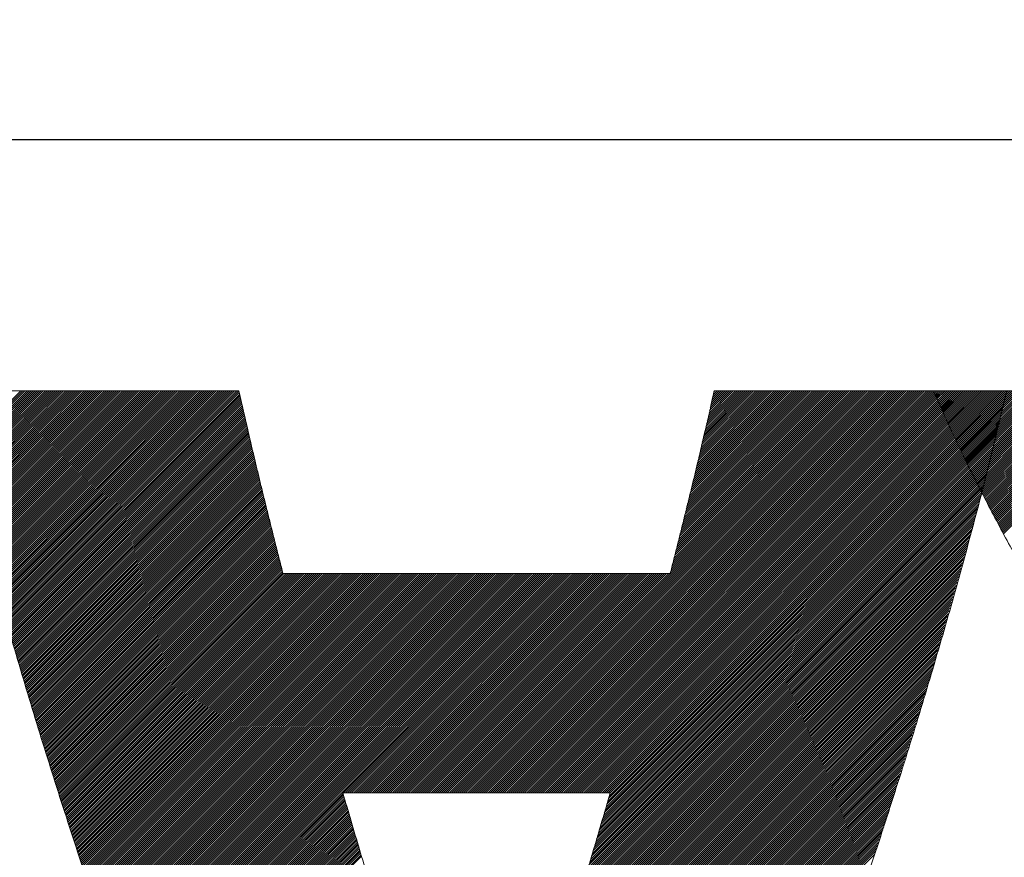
# Model space of a CAD drawing. Header units: millimetres. Extents: x 0 to 1071, y 0 to 742.
# Tile 48 of 133: x 145 to 149.31, y 487.86 to 491.52. Entities that reach past the tile are written whole.
import ezdxf

# ---------------------------------------------------------------- set-up
doc = ezdxf.new("R2010")
doc.units = ezdxf.units.MM
doc.header["$LTSCALE"] = 0.454724
doc.layers.add('NoLayerName_001', color=7, linetype='Continuous')
doc.layers.add('NoLayerName_002', color=7, linetype='Continuous')

# ---------------------------------------------------------------- blocks, each defined once
blk = doc.blocks.new('JZB_0010')
at = {"layer": 'NoLayerName_002', "color": 7, "linetype": 'Continuous', "lineweight": 25}
for p, q in [((11.0059, 4.8402), (10.7433, 4.5776)), ((11.0148, 4.8402), (10.745, 4.5704)), ((11.0237, 4.8402), (10.7467, 4.5632)), ((11.0326, 4.8402), (10.7484, 4.5561)), ((11.0415, 4.8402), (10.7502, 4.5489)), ((11.0504, 4.8402), (10.7519, 4.5417)), ((11.0593, 4.8402), (10.7537, 4.5346)), ((11.0682, 4.8402), (10.7556, 4.5276)), ((11.0771, 4.8402), (10.7574, 4.5205)), ((11.086, 4.8402), (10.7592, 4.5134)), ((11.095, 4.8402), (10.7611, 4.5063)), ((11.1039, 4.8402), (10.7629, 4.4992)), ((11.1128, 4.8402), (10.7647, 4.4922)), ((11.1217, 4.8402), (10.7665, 4.4851)), ((11.1306, 4.8402), (10.7684, 4.478)), ((11.1395, 4.8402), (10.7702, 4.4709)), ((11.1484, 4.8402), (10.772, 4.4638)), ((11.1573, 4.8402), (10.7739, 4.4568)), ((11.1662, 4.8402), (10.7757, 4.4497)), ((11.1751, 4.8402), (10.7775, 4.4426)), ((11.184, 4.8402), (10.7793, 4.4355)), ((11.1929, 4.8402), (10.7812, 4.4284)), ((11.2019, 4.8402), (10.783, 4.4214)), ((11.2108, 4.8402), (10.7848, 4.4143)), ((11.2197, 4.8402), (10.7867, 4.4072)), ((11.2286, 4.8402), (10.7885, 4.4001)), ((11.2375, 4.8402), (10.7903, 4.393)), ((11.2464, 4.8402), (10.7922, 4.386)), ((11.2553, 4.8402), (10.794, 4.3789)), ((11.2642, 4.8402), (10.7958, 4.3718)), ((11.2731, 4.8402), (10.7976, 4.3647)), ((11.282, 4.8402), (10.7995, 4.3576)), ((11.2909, 4.8402), (10.8013, 4.3506)), ((11.2998, 4.8402), (10.8031, 4.3435)), ((11.3088, 4.8402), (10.805, 4.3364)), ((11.3177, 4.8402), (10.8068, 4.3293)), ((11.3266, 4.8402), (10.8086, 4.3223)), ((11.3355, 4.8402), (10.8104, 4.3152)), ((11.3444, 4.8402), (10.8123, 4.3081)), ((11.3533, 4.8402), (10.8141, 4.301)), ((11.3622, 4.8402), (10.8159, 4.2939)), ((11.3711, 4.8402), (10.8178, 4.2869)), ((11.38, 4.8402), (10.8196, 4.2798)), ((11.3889, 4.8402), (10.8214, 4.2727)), ((11.3978, 4.8402), (10.8232, 4.2656)), ((11.4067, 4.8402), (10.8251, 4.2585)), ((11.4157, 4.8402), (10.8269, 4.2515)), ((11.4246, 4.8402), (10.8287, 4.2444)), ((11.4335, 4.8402), (10.8306, 4.2373)), ((11.4424, 4.8402), (10.8325, 4.2303)), ((11.4513, 4.8402), (10.8344, 4.2234)), ((11.4602, 4.8402), (10.8364, 4.2164)), ((11.4691, 4.8402), (10.8384, 4.2095)), ((11.478, 4.8402), (10.8403, 4.2025)), ((11.4869, 4.8402), (10.8423, 4.1956)), ((11.4958, 4.8402), (10.8442, 4.1886)), ((11.5047, 4.8402), (10.8462, 4.1817)), ((11.5136, 4.8402), (10.8482, 4.1747)), ((11.5226, 4.8402), (10.8501, 4.1678)), ((11.5315, 4.8402), (10.8521, 4.1608)), ((11.5404, 4.8402), (10.8541, 4.1539)), ((11.5493, 4.8402), (10.856, 4.1469)), ((11.5582, 4.8402), (10.858, 4.14)), ((11.5671, 4.8402), (10.8599, 4.133)), ((11.576, 4.8402), (10.8619, 4.1261)), ((11.5849, 4.8402), (10.8639, 4.1192)), ((11.5938, 4.8402), (10.8658, 4.1122)), ((11.6027, 4.8402), (10.8678, 4.1053)), ((11.6116, 4.8402), (10.8697, 4.0983)), ((11.6206, 4.8402), (10.8717, 4.0914)), ((11.6295, 4.8402), (10.8737, 4.0844)), ((11.6384, 4.8402), (10.8756, 4.0775)), ((11.6473, 4.8402), (10.8776, 4.0705)), ((11.6562, 4.8402), (10.8795, 4.0636)), ((11.6651, 4.8402), (10.8815, 4.0566)), ((11.674, 4.8402), (10.8835, 4.0497)), ((11.6829, 4.8402), (10.8854, 4.0427)), ((11.6918, 4.8402), (10.8874, 4.0358)), ((11.7007, 4.8402), (10.8893, 4.0288)), ((11.7096, 4.8402), (10.8913, 4.0219)), ((11.7185, 4.8402), (10.8933, 4.0149)), ((11.7275, 4.8402), (10.8952, 4.008)), ((11.7364, 4.8402), (10.8972, 4.001)), ((11.7453, 4.8402), (10.8992, 3.9941)), ((11.7542, 4.8402), (10.9011, 3.9871)), ((11.7631, 4.8402), (10.9031, 3.9802)), ((11.772, 4.8402), (10.905, 3.9733)), ((11.7809, 4.8402), (10.907, 3.9663)), ((11.7898, 4.8402), (10.909, 3.9594)), ((11.7987, 4.8402), (10.9109, 3.9524)), ((11.8076, 4.8402), (10.9129, 3.9455)), ((11.8165, 4.8402), (10.9148, 3.9385)), ((11.8254, 4.8402), (10.9168, 3.9316)), ((11.8344, 4.8402), (10.9188, 3.9246)), ((11.8433, 4.8402), (10.9207, 3.9177)), ((11.8522, 4.8402), (10.9227, 3.9107)), ((11.8611, 4.8402), (10.9246, 3.9038)), ((11.87, 4.8402), (10.9266, 3.8968)), ((11.8789, 4.8402), (10.9286, 3.8899)), ((11.8878, 4.8402), (10.9305, 3.8829)), ((11.8967, 4.8402), (10.9325, 3.876)), ((11.9056, 4.8402), (10.9344, 3.869)), ((11.9145, 4.8402), (10.9364, 3.8621)), ((11.9234, 4.8402), (10.9384, 3.8551)), ((11.9323, 4.8402), (10.9403, 3.8482)), ((11.9413, 4.8402), (10.9423, 3.8413)), ((11.9502, 4.8402), (10.9443, 3.8343)), ((11.9591, 4.8402), (10.9462, 3.8274)), ((11.9616, 4.8339), (10.9482, 3.8204)), ((11.9633, 4.8266), (10.9501, 3.8135)), ((14.6494, 4.8402), (12.8899, 3.0807)), ((14.6583, 4.8402), (12.8988, 3.0807)), ((14.6672, 4.8402), (12.9078, 3.0807)), ((14.6761, 4.8402), (12.9167, 3.0807)), ((14.6851, 4.8402), (12.9256, 3.0807)), ((14.694, 4.8402), (12.9345, 3.0807)), ((14.7029, 4.8402), (12.9434, 3.0807)), ((14.7118, 4.8402), (12.9523, 3.0807)), ((14.7207, 4.8402), (12.9612, 3.0807)), ((14.7296, 4.8402), (12.9701, 3.0807)), ((14.7385, 4.8402), (12.979, 3.0807)), ((14.7474, 4.8402), (12.9879, 3.0807)), ((14.7563, 4.8402), (12.9968, 3.0807)), ((14.7652, 4.8402), (13.0057, 3.0807)), ((14.7741, 4.8402), (13.0147, 3.0807)), ((14.783, 4.8402), (13.0236, 3.0807)), ((14.792, 4.8402), (13.0325, 3.0807)), ((14.8009, 4.8402), (13.0414, 3.0807)), ((14.8098, 4.8402), (13.0503, 3.0807)), ((14.8187, 4.8402), (13.0592, 3.0807)), ((14.8276, 4.8402), (13.0681, 3.0807)), ((14.8365, 4.8402), (13.077, 3.0807)), ((14.8454, 4.8402), (13.0859, 3.0807)), ((14.8543, 4.8402), (13.0948, 3.0807)), ((14.8632, 4.8402), (13.1037, 3.0807)), ((14.8721, 4.8402), (13.1126, 3.0807)), ((14.881, 4.8402), (13.1216, 3.0807)), ((14.8899, 4.8402), (13.1305, 3.0807)), ((14.8989, 4.8402), (13.1394, 3.0807)), ((14.9078, 4.8402), (13.1483, 3.0807)), ((14.9167, 4.8402), (13.1572, 3.0807)), ((14.9256, 4.8402), (13.1661, 3.0807)), ((14.9345, 4.8402), (13.175, 3.0807)), ((14.9434, 4.8402), (13.1839, 3.0807)), ((14.9523, 4.8402), (13.1928, 3.0807)), ((14.9612, 4.8402), (13.2017, 3.0807)), ((14.9701, 4.8402), (13.2106, 3.0807)), ((14.979, 4.8402), (13.2196, 3.0807)), ((14.9879, 4.8402), (13.2285, 3.0807)), ((14.9968, 4.8402), (13.2374, 3.0807)), ((15.0058, 4.8402), (13.2463, 3.0807)), ((15.0147, 4.8402), (13.2552, 3.0807)), ((15.0236, 4.8402), (13.2641, 3.0807)), ((15.0325, 4.8402), (13.273, 3.0807)), ((15.0414, 4.8402), (13.2819, 3.0807)), ((15.0503, 4.8402), (13.2908, 3.0807)), ((15.0592, 4.8402), (13.2997, 3.0807)), ((15.0681, 4.8402), (13.3086, 3.0807)), ((15.077, 4.8402), (13.3175, 3.0807)), ((15.0859, 4.8402), (13.3265, 3.0807)), ((15.0948, 4.8402), (13.3354, 3.0807)), ((15.1037, 4.8402), (13.3443, 3.0807)), ((15.1127, 4.8402), (13.3532, 3.0807)), ((15.1216, 4.8402), (13.3621, 3.0807)), ((15.1305, 4.8402), (13.371, 3.0807)), ((15.1394, 4.8402), (13.3799, 3.0807)), ((15.1483, 4.8402), (13.3888, 3.0807)), ((15.1572, 4.8402), (13.3977, 3.0807)), ((15.1661, 4.8402), (13.4066, 3.0807)), ((15.175, 4.8402), (13.4155, 3.0807)), ((15.1839, 4.8402), (13.4244, 3.0807)), ((15.1928, 4.8402), (13.4334, 3.0807)), ((15.2017, 4.8402), (13.4423, 3.0807)), ((15.2106, 4.8402), (13.4512, 3.0807)), ((15.2196, 4.8402), (13.4601, 3.0807)), ((15.2285, 4.8402), (13.469, 3.0807)), ((15.2374, 4.8402), (13.4779, 3.0807)), ((15.2463, 4.8402), (13.4868, 3.0807)), ((15.2552, 4.8402), (13.4957, 3.0807)), ((15.2641, 4.8402), (13.5046, 3.0807)), ((15.273, 4.8402), (13.5135, 3.0807)), ((15.2819, 4.8402), (13.5224, 3.0807)), ((15.2908, 4.8402), (13.5313, 3.0807)), ((15.2997, 4.8402), (13.5403, 3.0807)), ((15.3086, 4.8402), (13.5492, 3.0807)), ((15.3176, 4.8402), (13.5581, 3.0807)), ((15.3183, 4.832), (13.567, 3.0807)), ((14.6405, 4.8402), (13.8497, 4.0494)), ((14.6316, 4.8402), (13.8527, 4.0613)), ((14.6227, 4.8402), (13.8556, 4.0731)), ((14.6138, 4.8402), (13.8586, 4.085)), ((14.6049, 4.8402), (13.8615, 4.0969)), ((14.596, 4.8402), (13.8645, 4.1087)), ((14.5871, 4.8402), (13.8674, 4.1206)), ((14.5782, 4.8402), (13.8704, 4.1325)), ((14.5692, 4.8402), (13.8734, 4.1443)), ((14.5603, 4.8402), (13.8763, 4.1562)), ((14.5514, 4.8402), (13.8793, 4.1681)), ((14.5425, 4.8402), (13.8822, 4.1799)), ((14.5336, 4.8402), (13.8852, 4.1918)), ((14.5247, 4.8402), (13.8881, 4.2037)), ((14.5158, 4.8402), (13.8911, 4.2155)), ((14.5069, 4.8402), (13.8941, 4.2274)), ((14.498, 4.8402), (13.897, 4.2392)), ((14.4891, 4.8402), (13.9, 4.2511)), ((14.4802, 4.8402), (13.9029, 4.263)), ((14.4712, 4.8402), (13.9059, 4.2748)), ((14.4623, 4.8402), (13.9088, 4.2867)), ((14.4534, 4.8402), (13.9118, 4.2986)), ((14.4445, 4.8402), (13.9148, 4.3104)), ((14.4356, 4.8402), (13.9177, 4.3223)), ((14.4267, 4.8402), (13.9207, 4.3342)), ((14.4178, 4.8402), (13.9236, 4.346)), ((14.4089, 4.8402), (13.9266, 4.3579)), ((14.4, 4.8402), (13.9295, 4.3698)), ((14.3911, 4.8402), (13.9325, 4.3816)), ((14.3822, 4.8402), (13.9354, 4.3935)), ((14.3733, 4.8402), (13.9384, 4.4054)), ((14.3643, 4.8402), (13.9414, 4.4172)), ((14.3554, 4.8402), (13.9443, 4.4291)), ((14.3465, 4.8402), (13.9473, 4.441)), ((14.3376, 4.8402), (13.9502, 4.4528)), ((14.3287, 4.8402), (13.9529, 4.4644)), ((14.3198, 4.8402), (13.9556, 4.476)), ((14.3109, 4.8402), (13.9583, 4.4876)), ((14.302, 4.8402), (13.961, 4.4992)), ((14.2931, 4.8402), (13.9637, 4.5108)), ((14.2842, 4.8402), (13.9664, 4.5224)), ((14.2753, 4.8402), (13.9691, 4.534)), ((14.2664, 4.8402), (13.9718, 4.5457)), ((14.2574, 4.8402), (13.9745, 4.5573)), ((14.2485, 4.8402), (13.9772, 4.5689)), ((14.2396, 4.8402), (13.9799, 4.5805)), ((14.2307, 4.8402), (13.9826, 4.5921)), ((14.2218, 4.8402), (13.9853, 4.6037)), ((14.2129, 4.8402), (13.988, 4.6153)), ((14.204, 4.8402), (13.9907, 4.6269)), ((14.1951, 4.8402), (13.9934, 4.6385)), ((14.1862, 4.8402), (13.9961, 4.6501)), ((14.1773, 4.8402), (13.9987, 4.6617)), ((14.1684, 4.8402), (14.0014, 4.6733)), ((14.1595, 4.8402), (14.0041, 4.6849)), ((14.1505, 4.8402), (14.0068, 4.6965)), ((14.1416, 4.8402), (14.0095, 4.7081)), ((14.1327, 4.8402), (14.0122, 4.7197)), ((14.1238, 4.8402), (14.0149, 4.7313)), ((14.1149, 4.8402), (14.0176, 4.7429)), ((14.106, 4.8402), (14.0203, 4.7545)), ((14.0971, 4.8402), (14.023, 4.7661)), ((14.0882, 4.8402), (14.0257, 4.7777)), ((14.0793, 4.8402), (14.0284, 4.7893)), ((14.0704, 4.8402), (14.0311, 4.8009)), ((14.0615, 4.8402), (14.0338, 4.8125)), ((14.0526, 4.8402), (14.0365, 4.8241)), ((14.0436, 4.8402), (14.0392, 4.8357)), ((15.0059, 4.8403), (15.0016, 4.836)), ((15.0148, 4.8403), (15.0043, 4.8298)), ((15.0237, 4.8403), (15.007, 4.8237)), ((15.0326, 4.8403), (15.0097, 4.8175)), ((15.0415, 4.8403), (15.0125, 4.8113)), ((15.0504, 4.8403), (15.0152, 4.8051)), ((15.0593, 4.8403), (15.0179, 4.7989)), ((15.0682, 4.8403), (15.0206, 4.7927)), ((15.0771, 4.8403), (15.0234, 4.7865)), ((15.086, 4.8403), (15.0261, 4.7804)), ((15.0949, 4.8403), (15.0289, 4.7743)), ((15.1039, 4.8403), (15.0317, 4.7682)), ((15.1128, 4.8403), (15.0345, 4.7621)), ((15.1217, 4.8403), (15.0373, 4.756)), ((15.1306, 4.8403), (15.0401, 4.7499)), ((15.1395, 4.8403), (15.0429, 4.7438)), ((15.1484, 4.8403), (15.0457, 4.7376)), ((15.1573, 4.8403), (15.0485, 4.7315)), ((15.1662, 4.8403), (15.0513, 4.7254)), ((15.1751, 4.8403), (15.0541, 4.7193)), ((15.184, 4.8403), (15.0569, 4.7132)), ((15.1929, 4.8403), (15.0597, 4.7071)), ((15.2019, 4.8403), (15.0625, 4.701)), ((15.2108, 4.8403), (15.0653, 4.6949)), ((15.2197, 4.8403), (15.0681, 4.6888)), ((15.2286, 4.8403), (15.0709, 4.6826)), ((15.2375, 4.8403), (15.0737, 4.6765)), ((15.2464, 4.8403), (15.0765, 4.6704)), ((15.2553, 4.8403), (15.0793, 4.6643)), ((15.2642, 4.8403), (15.0822, 4.6583)), ((15.2731, 4.8403), (15.0852, 4.6524)), ((15.282, 4.8403), (15.0881, 4.6464)), ((15.2909, 4.8403), (15.091, 4.6404)), ((15.2998, 4.8403), (15.0939, 4.6344)), ((15.3088, 4.8403), (15.0969, 4.6284)), ((15.3177, 4.8403), (15.0998, 4.6225)), ((15.3266, 4.8403), (15.1027, 4.6165)), ((15.3355, 4.8403), (15.1057, 4.6105)), ((15.3444, 4.8403), (15.1086, 4.6045)), ((15.3533, 4.8403), (15.1115, 4.5985)), ((15.3622, 4.8403), (15.1144, 4.5926)), ((15.3711, 4.8403), (15.1174, 4.5866)), ((15.38, 4.8403), (15.1203, 4.5806)), ((15.3889, 4.8403), (15.1232, 4.5746)), ((15.3978, 4.8403), (15.1262, 4.5686)), ((15.4067, 4.8403), (15.1291, 4.5627)), ((15.4157, 4.8403), (15.132, 4.5567)), ((15.4246, 4.8403), (15.1349, 4.5507)), ((15.4335, 4.8403), (15.1379, 4.5447)), ((15.4424, 4.8403), (15.1408, 4.5387)), ((15.4513, 4.8403), (15.1437, 4.5328)), ((15.4602, 4.8403), (15.1467, 4.5268)), ((15.4691, 4.8403), (15.1496, 4.5208)), ((15.478, 4.8403), (15.1525, 4.5148)), ((15.4869, 4.8403), (15.1554, 4.5088)), ((15.4958, 4.8403), (15.1584, 4.5029)), ((15.5047, 4.8403), (15.1613, 4.4969)), ((15.5136, 4.8403), (15.1642, 4.4909)), ((15.5226, 4.8403), (15.1672, 4.4849)), ((15.5315, 4.8403), (15.1701, 4.4789)), ((15.5404, 4.8403), (15.173, 4.473)), ((15.5493, 4.8403), (15.1759, 4.467)), ((15.5582, 4.8403), (15.1789, 4.461)), ((15.5671, 4.8403), (15.1818, 4.455)), ((15.576, 4.8403), (15.1847, 4.4491)), ((15.5849, 4.8403), (15.1877, 4.4431)), ((15.5938, 4.8403), (15.1906, 4.4371)), ((15.6027, 4.8403), (15.1935, 4.4311)), ((15.6116, 4.8403), (15.1964, 4.4251)), ((15.6205, 4.8403), (15.1994, 4.4192)), ((15.6295, 4.8403), (15.2023, 4.4132)), ((15.6384, 4.8403), (15.2054, 4.4074)), ((15.6473, 4.8403), (15.2085, 4.4015)), ((15.6562, 4.8403), (15.2116, 4.3957)), ((15.6651, 4.8403), (15.2146, 4.3899)), ((15.674, 4.8403), (15.2177, 4.384)), ((15.6829, 4.8403), (15.2208, 4.3782)), ((15.6918, 4.8403), (15.2239, 4.3724)), ((15.7007, 4.8403), (15.2269, 4.3665)), ((15.7096, 4.8403), (15.23, 4.3607)), ((15.7185, 4.8403), (15.2331, 4.3549)), ((15.7274, 4.8403), (15.2362, 4.349)), ((15.7364, 4.8403), (15.2392, 4.3432)), ((15.7453, 4.8403), (15.2423, 4.3374)), ((15.7542, 4.8403), (15.2454, 4.3315)), ((15.7631, 4.8403), (15.2485, 4.3257)), ((15.772, 4.8403), (15.2515, 4.3199)), ((15.7809, 4.8403), (15.2546, 4.314)), ((15.7898, 4.8403), (15.2577, 4.3082)), ((15.7987, 4.8403), (15.2608, 4.3024)), ((15.8076, 4.8403), (15.2638, 4.2965)), ((15.8165, 4.8403), (15.2669, 4.2907)), ((15.8254, 4.8403), (15.27, 4.2849)), ((15.8343, 4.8403), (15.273, 4.279)), ((15.8433, 4.8403), (15.2761, 4.2732)), ((15.8522, 4.8403), (15.2792, 4.2674)), ((15.8611, 4.8403), (15.2823, 4.2615)), ((15.87, 4.8403), (15.2853, 4.2557)), ((15.8789, 4.8403), (15.2884, 4.2499)), ((15.8878, 4.8403), (15.2915, 4.244)), ((15.8967, 4.8403), (15.2946, 4.2382)), ((15.9056, 4.8403), (15.2976, 4.2324)), ((15.9145, 4.8403), (15.3007, 4.2265)), ((15.9234, 4.8403), (15.3038, 4.2207)), ((15.9323, 4.8403), (15.3069, 4.2149)), ((11.965, 4.8194), (10.9521, 3.8065)), ((11.9667, 4.8122), (10.9541, 3.7996)), ((11.9683, 4.8049), (10.956, 3.7926)), ((11.97, 4.7977), (10.958, 3.7857)), ((11.9717, 4.7905), (10.9599, 3.7787)), ((15.3155, 4.8203), (13.5759, 3.0807)), ((15.307, 4.7851), (13.5778, 3.056)), ((15.3098, 4.7968), (13.5816, 3.0686)), ((15.3126, 4.8086), (13.5848, 3.0807)), ((11.9734, 4.7832), (10.9619, 3.7718)), ((11.9751, 4.776), (10.9639, 3.7648)), ((11.9767, 4.7688), (10.9658, 3.7579)), ((11.9784, 4.7616), (10.9678, 3.7509)), ((11.9801, 4.7543), (10.9697, 3.744)), ((11.9818, 4.7471), (10.9717, 3.737)), ((15.2985, 4.7499), (13.5667, 3.0181)), ((15.3014, 4.7617), (13.5704, 3.0307)), ((15.3042, 4.7734), (13.5741, 3.0433)), ((11.9834, 4.7399), (10.9737, 3.7301)), ((11.9851, 4.7326), (10.9756, 3.7231)), ((11.9868, 4.7254), (10.9776, 3.7162)), ((11.9885, 4.7182), (10.9796, 3.7092)), ((11.9902, 4.7109), (10.9815, 3.7023)), ((11.9918, 4.7037), (10.9835, 3.6954)), ((15.2872, 4.703), (13.5518, 2.9675)), ((15.2901, 4.7147), (13.5555, 2.9802)), ((15.2929, 4.7265), (13.5592, 2.9928)), ((15.2957, 4.7382), (13.5629, 3.0054)), ((11.9935, 4.6965), (10.9854, 3.6884)), ((11.9952, 4.6893), (10.9874, 3.6815)), ((11.9969, 4.682), (10.9894, 3.6745)), ((11.9985, 4.6748), (10.9913, 3.6676)), ((12.0002, 4.6676), (10.9933, 3.6606)), ((12.0019, 4.6603), (10.9952, 3.6537)), ((15.276, 4.6561), (13.5369, 2.917)), ((15.2788, 4.6678), (13.5406, 2.9296)), ((15.2816, 4.6796), (13.5443, 2.9423)), ((15.2844, 4.6913), (13.548, 2.9549)), ((12.0036, 4.6531), (10.9972, 3.6467)), ((12.0053, 4.6459), (10.9992, 3.6398)), ((12.0069, 4.6386), (11.0011, 3.6328)), ((12.0086, 4.6314), (11.0031, 3.6259)), ((12.0103, 4.6242), (11.005, 3.6189)), ((12.012, 4.6169), (11.007, 3.612)), ((15.2675, 4.6209), (13.5257, 2.8791)), ((15.2703, 4.6326), (13.5294, 2.8917)), ((15.2731, 4.6444), (13.5332, 2.9044)), ((12.0136, 4.6097), (11.009, 3.605)), ((12.0153, 4.6025), (11.011, 3.5981)), ((12.017, 4.5953), (11.0131, 3.5914)), ((12.0187, 4.588), (11.0152, 3.5846)), ((12.0204, 4.5808), (11.0173, 3.5778)), ((12.022, 4.5736), (11.0194, 3.571)), ((15.2562, 4.574), (13.5108, 2.8286)), ((15.259, 4.5857), (13.5145, 2.8412)), ((15.2619, 4.5974), (13.5183, 2.8539)), ((15.2647, 4.6092), (13.522, 2.8665)), ((12.0237, 4.5663), (11.0215, 3.5642)), ((12.0254, 4.5591), (11.0237, 3.5574)), ((12.0271, 4.5519), (11.0258, 3.5506)), ((12.0287, 4.5446), (11.0279, 3.5438)), ((12.0304, 4.5374), (11.03, 3.537)), ((12.0321, 4.5302), (11.0321, 3.5302)), ((15.2446, 4.5267), (13.4959, 2.7781)), ((15.2477, 4.5387), (13.4997, 2.7907)), ((15.2506, 4.5505), (13.5034, 2.8033)), ((15.2534, 4.5623), (13.5071, 2.816)), ((12.0338, 4.523), (11.0342, 3.5234)), ((12.0355, 4.5157), (11.0363, 3.5166)), ((12.0371, 4.5085), (11.0384, 3.5098)), ((12.0388, 4.5013), (11.0406, 3.503)), ((12.0405, 4.494), (11.0427, 3.4962)), ((12.0422, 4.4868), (11.0448, 3.4894)), ((15.2352, 4.4907), (13.4848, 2.7402)), ((15.2384, 4.5027), (13.4885, 2.7528)), ((15.2415, 4.5147), (13.4922, 2.7654)), ((12.0439, 4.4796), (11.0469, 3.4826)), ((12.0455, 4.4723), (11.049, 3.4758)), ((12.0472, 4.4651), (11.0511, 3.469)), ((12.0489, 4.4579), (11.0532, 3.4622)), ((12.0506, 4.4507), (11.0553, 3.4554)), ((12.0524, 4.4435), (11.0575, 3.4486)), ((15.2228, 4.4426), (13.4692, 2.689)), ((15.2259, 4.4546), (13.4731, 2.7018)), ((15.229, 4.4666), (13.477, 2.7146)), ((15.2321, 4.4786), (13.481, 2.7275)), ((12.0541, 4.4364), (11.0596, 3.4418)), ((12.0559, 4.4293), (11.0617, 3.435)), ((12.0577, 4.4222), (11.0638, 3.4282)), ((12.0595, 4.415), (11.0659, 3.4214)), ((12.0613, 4.4079), (11.068, 3.4147)), ((12.063, 4.4008), (11.0701, 3.4079)), ((15.2135, 4.4066), (13.4574, 2.6505)), ((15.2166, 4.4186), (13.4613, 2.6633)), ((15.2197, 4.4306), (13.4653, 2.6761)), ((12.0648, 4.3936), (11.0722, 3.4011)), ((12.0666, 4.3865), (11.0744, 3.3943)), ((12.0684, 4.3794), (11.0765, 3.3875)), ((12.0702, 4.3722), (11.0786, 3.3807)), ((12.0719, 4.3651), (11.0807, 3.3739)), ((12.0737, 4.358), (11.0828, 3.3671)), ((15.2011, 4.3585), (13.4417, 2.5991)), ((15.2042, 4.3705), (13.4457, 2.612)), ((15.2073, 4.3825), (13.4496, 2.6248)), ((15.2104, 4.3946), (13.4535, 2.6376)), ((12.0755, 4.3509), (11.0849, 3.3603)), ((12.0773, 4.3437), (11.087, 3.3535)), ((12.079, 4.3366), (11.0891, 3.3467)), ((12.0808, 4.3295), (11.0913, 3.3399)), ((12.0826, 4.3223), (11.0934, 3.3331)), ((12.0844, 4.3152), (11.0955, 3.3263)), ((15.1887, 4.3105), (13.426, 2.5478)), ((15.1918, 4.3225), (13.43, 2.5606)), ((15.1949, 4.3345), (13.4339, 2.5735)), ((15.198, 4.3465), (13.4378, 2.5863)), ((12.0862, 4.3081), (11.0976, 3.3195)), ((12.0879, 4.3009), (11.0997, 3.3127)), ((12.0897, 4.2938), (11.1018, 3.3059)), ((12.0915, 4.2867), (11.1039, 3.2991)), ((12.0933, 4.2796), (11.106, 3.2923)), ((12.095, 4.2724), (11.1081, 3.2855)), ((15.1794, 4.2744), (13.4143, 2.5093)), ((15.1825, 4.2864), (13.4182, 2.5221)), ((15.1856, 4.2985), (13.4221, 2.535)), ((12.0968, 4.2653), (11.1103, 3.2787)), ((12.0986, 4.2582), (11.1124, 3.2719)), ((12.1004, 4.251), (11.1145, 3.2651)), ((12.1022, 4.2439), (11.1166, 3.2583)), ((12.1039, 4.2368), (11.1187, 3.2515)), ((12.1057, 4.2296), (11.1208, 3.2447)), ((15.1667, 4.2261), (13.3986, 2.458)), ((15.1701, 4.2384), (13.4025, 2.4708)), ((15.1732, 4.2504), (13.4064, 2.4836)), ((15.1763, 4.2624), (13.4103, 2.4965)), ((12.1075, 4.2225), (11.1229, 3.238)), ((12.1093, 4.2154), (11.125, 3.2312)), ((12.1111, 4.2082), (11.1272, 3.2244)), ((12.1128, 4.2011), (11.1293, 3.2176)), ((12.1146, 4.194), (11.1314, 3.2108)), ((12.1164, 4.1869), (11.1335, 3.204)), ((15.1562, 4.1889), (13.3868, 2.4195)), ((15.1597, 4.2013), (13.3907, 2.4323)), ((15.1632, 4.2137), (13.3946, 2.4451)), ((12.1182, 4.1797), (11.1356, 3.1972)), ((12.1199, 4.1726), (11.1377, 3.1904)), ((12.1217, 4.1655), (11.1398, 3.1836)), ((12.1235, 4.1583), (11.1419, 3.1768)), ((12.1253, 4.1512), (11.1441, 3.17)), ((12.1271, 4.1441), (11.1462, 3.1632)), ((15.1421, 4.1392), (13.3708, 2.3679)), ((15.1456, 4.1516), (13.375, 2.381)), ((15.1491, 4.164), (13.3789, 2.3938)), ((15.1526, 4.1764), (13.3829, 2.4067)), ((12.1288, 4.1369), (11.1483, 3.1564)), ((12.1306, 4.1298), (11.1504, 3.1496)), ((12.1324, 4.1227), (11.1525, 3.1428)), ((12.1342, 4.1156), (11.1546, 3.136)), ((12.1359, 4.1084), (11.1567, 3.1292)), ((12.1377, 4.1013), (11.1588, 3.1224)), ((12.1395, 4.0942), (11.161, 3.1156)), ((15.1316, 4.102), (13.3584, 2.3288)), ((15.1351, 4.1144), (13.3626, 2.3418)), ((15.1386, 4.1268), (13.3667, 2.3549)), ((12.1413, 4.087), (11.1631, 3.1088)), ((12.1431, 4.0799), (11.1652, 3.102)), ((12.1448, 4.0728), (11.1673, 3.0952)), ((12.1466, 4.0656), (11.1694, 3.0884)), ((12.1484, 4.0585), (11.1715, 3.0816)), ((12.1502, 4.0514), (11.1736, 3.0748)), ((15.1176, 4.0523), (13.3418, 2.2766)), ((15.1211, 4.0647), (13.346, 2.2896)), ((15.1246, 4.0771), (13.3501, 2.3027)), ((15.1281, 4.0896), (13.3543, 2.3157)), ((12.152, 4.0443), (11.1757, 3.068)), ((12.1572, 4.0406), (11.1779, 3.0613)), ((12.1661, 4.0406), (11.18, 3.0545)), ((12.175, 4.0406), (11.1821, 3.0477)), ((12.1839, 4.0406), (11.1842, 3.0409)), ((12.1929, 4.0406), (11.1863, 3.0341)), ((12.2018, 4.0406), (11.1884, 3.0273)), ((12.2107, 4.0406), (11.1905, 3.0205)), ((12.2196, 4.0406), (11.1926, 3.0137)), ((12.2285, 4.0406), (11.1948, 3.0069)), ((12.2374, 4.0406), (11.1969, 3.0001)), ((12.2463, 4.0406), (11.199, 2.9933)), ((12.2552, 4.0406), (11.2011, 2.9865)), ((12.2641, 4.0406), (11.2032, 2.9797)), ((12.273, 4.0406), (11.2053, 2.9729)), ((12.2819, 4.0406), (11.2074, 2.9661)), ((12.2908, 4.0406), (11.2095, 2.9593)), ((12.2998, 4.0406), (11.2117, 2.9525)), ((12.3087, 4.0406), (11.2139, 2.9458)), ((12.3176, 4.0406), (11.2161, 2.9392)), ((12.3265, 4.0406), (11.2184, 2.9325)), ((12.3354, 4.0406), (11.2206, 2.9259)), ((12.3443, 4.0406), (11.2229, 2.9192)), ((12.3532, 4.0406), (11.2251, 2.9125)), ((12.3621, 4.0406), (11.2274, 2.9059)), ((12.371, 4.0406), (11.2296, 2.8992)), ((12.3799, 4.0406), (11.2319, 2.8926)), ((12.3888, 4.0406), (11.2341, 2.8859)), ((12.3978, 4.0406), (11.2364, 2.8792)), ((12.4067, 4.0406), (11.2386, 2.8726)), ((12.4156, 4.0406), (11.2409, 2.8659)), ((12.4245, 4.0406), (11.2431, 2.8593)), ((12.4334, 4.0406), (11.2454, 2.8526)), ((12.4423, 4.0406), (11.2476, 2.8459)), ((12.4512, 4.0406), (11.2499, 2.8393)), ((12.4601, 4.0406), (11.2521, 2.8326)), ((12.469, 4.0406), (11.2544, 2.826)), ((12.4779, 4.0406), (11.2566, 2.8193)), ((12.4868, 4.0406), (11.2589, 2.8126)), ((12.4957, 4.0406), (11.2611, 2.806)), ((12.5047, 4.0406), (11.2634, 2.7993)), ((12.5136, 4.0406), (11.2656, 2.7927)), ((12.5225, 4.0406), (11.2678, 2.786)), ((12.5314, 4.0406), (11.2701, 2.7793)), ((12.5403, 4.0406), (11.2723, 2.7727)), ((12.5492, 4.0406), (11.2746, 2.766)), ((12.5581, 4.0406), (11.2768, 2.7594)), ((12.567, 4.0406), (11.2791, 2.7527)), ((12.5759, 4.0406), (11.2813, 2.746)), ((12.5848, 4.0406), (11.2836, 2.7394)), ((12.5937, 4.0406), (11.2858, 2.7327)), ((12.6026, 4.0406), (11.2881, 2.7261)), ((12.6116, 4.0406), (11.2903, 2.7194)), ((12.6205, 4.0406), (11.2926, 2.7127)), ((12.6294, 4.0406), (11.2948, 2.7061)), ((12.6383, 4.0406), (11.2971, 2.6994)), ((12.6472, 4.0406), (11.2993, 2.6928)), ((12.6561, 4.0406), (11.3016, 2.6861)), ((12.665, 4.0406), (11.3038, 2.6794)), ((12.6739, 4.0406), (11.3061, 2.6728)), ((12.6828, 4.0406), (11.3083, 2.6661)), ((12.6917, 4.0406), (11.3106, 2.6595)), ((12.7006, 4.0406), (11.3128, 2.6528)), ((12.7095, 4.0406), (11.3151, 2.6461)), ((12.7185, 4.0406), (11.3173, 2.6395)), ((12.7274, 4.0406), (11.3196, 2.6328)), ((12.7363, 4.0406), (11.3218, 2.6262)), ((12.7452, 4.0406), (11.3241, 2.6195)), ((12.7541, 4.0406), (11.3263, 2.6128)), ((12.763, 4.0406), (11.3285, 2.6062)), ((12.7719, 4.0406), (11.3308, 2.5995)), ((12.7808, 4.0406), (11.333, 2.5929)), ((12.7897, 4.0406), (11.3353, 2.5862)), ((12.7986, 4.0406), (11.3375, 2.5795)), ((12.8075, 4.0406), (11.3398, 2.5729)), ((12.8164, 4.0406), (11.342, 2.5662)), ((12.8254, 4.0406), (11.3443, 2.5596)), ((12.8343, 4.0406), (11.3465, 2.5529)), ((12.8432, 4.0406), (11.3488, 2.5462)), ((12.8521, 4.0406), (11.351, 2.5396)), ((12.861, 4.0406), (11.3533, 2.5329)), ((12.8699, 4.0406), (11.3555, 2.5262)), ((12.8788, 4.0406), (11.3578, 2.5196)), ((12.8877, 4.0406), (11.36, 2.5129)), ((12.8966, 4.0406), (11.3623, 2.5063)), ((12.9055, 4.0406), (11.3645, 2.4996)), ((12.9144, 4.0406), (11.3668, 2.4929)), ((12.9233, 4.0406), (11.369, 2.4863)), ((12.9323, 4.0406), (11.3713, 2.4796)), ((12.9412, 4.0406), (11.3735, 2.473)), ((12.9501, 4.0406), (11.3758, 2.4663)), ((12.959, 4.0406), (11.378, 2.4596)), ((12.9679, 4.0406), (11.3803, 2.453)), ((12.9768, 4.0406), (11.3825, 2.4463)), ((12.9857, 4.0406), (11.3848, 2.4397)), ((12.9946, 4.0406), (11.387, 2.433)), ((13.0035, 4.0406), (11.3892, 2.4263)), ((13.0124, 4.0406), (11.3915, 2.4197)), ((13.0213, 4.0406), (11.3937, 2.413)), ((13.0302, 4.0406), (11.396, 2.4064)), ((13.0392, 4.0406), (11.3982, 2.3997)), ((13.0481, 4.0406), (11.4005, 2.393)), ((13.057, 4.0406), (11.4027, 2.3864)), ((13.0659, 4.0406), (11.405, 2.3797)), ((13.0748, 4.0406), (11.4072, 2.3731)), ((13.0837, 4.0406), (11.4095, 2.3664)), ((13.0926, 4.0406), (11.4117, 2.3597)), ((13.1015, 4.0406), (11.414, 2.3531)), ((13.1104, 4.0406), (11.4162, 2.3464)), ((13.1193, 4.0406), (11.4185, 2.3398)), ((13.1282, 4.0406), (11.4207, 2.3331)), ((13.1372, 4.0406), (11.423, 2.3264)), ((13.1461, 4.0406), (11.4252, 2.3198)), ((13.155, 4.0406), (11.4275, 2.3131)), ((13.1639, 4.0406), (11.4297, 2.3065)), ((13.1728, 4.0406), (11.4321, 2.2999)), ((13.1817, 4.0406), (11.4344, 2.2934)), ((13.1906, 4.0406), (11.4368, 2.2868)), ((13.1995, 4.0406), (11.4392, 2.2803)), ((13.2084, 4.0406), (11.4416, 2.2738)), ((13.2173, 4.0406), (11.444, 2.2673)), ((13.2262, 4.0406), (11.4463, 2.2607)), ((13.2351, 4.0406), (11.4487, 2.2542)), ((13.2441, 4.0406), (11.4511, 2.2477)), ((13.253, 4.0406), (11.4535, 2.2411)), ((13.2619, 4.0406), (11.4559, 2.2346)), ((13.2708, 4.0406), (11.4582, 2.2281)), ((13.2797, 4.0406), (11.4606, 2.2216)), ((13.2886, 4.0406), (11.463, 2.215)), ((13.2975, 4.0406), (11.4654, 2.2085)), ((13.3064, 4.0406), (11.4678, 2.202)), ((13.3153, 4.0406), (11.4701, 2.1954)), ((13.3242, 4.0406), (11.4725, 2.1889)), ((13.3331, 4.0406), (11.4749, 2.1824)), ((13.342, 4.0406), (11.4773, 2.1759)), ((13.351, 4.0406), (11.4797, 2.1693)), ((13.3599, 4.0406), (11.482, 2.1628)), ((13.3688, 4.0406), (11.4844, 2.1563)), ((13.3777, 4.0406), (12.4178, 3.0807)), ((13.3866, 4.0406), (12.4267, 3.0807)), ((13.3955, 4.0406), (12.4356, 3.0807)), ((13.4044, 4.0406), (12.4445, 3.0807)), ((13.4133, 4.0406), (12.4534, 3.0807)), ((13.4222, 4.0406), (12.4623, 3.0807)), ((13.4311, 4.0406), (12.4712, 3.0807)), ((13.44, 4.0406), (12.4802, 3.0807)), ((13.4489, 4.0406), (12.4891, 3.0807)), ((13.4579, 4.0406), (12.498, 3.0807)), ((13.4668, 4.0406), (12.5069, 3.0807)), ((13.4757, 4.0406), (12.5158, 3.0807)), ((13.4846, 4.0406), (12.5247, 3.0807)), ((13.4935, 4.0406), (12.5336, 3.0807)), ((13.5024, 4.0406), (12.5425, 3.0807)), ((13.5113, 4.0406), (12.5514, 3.0807)), ((13.5202, 4.0406), (12.5603, 3.0807)), ((13.5291, 4.0406), (12.5692, 3.0807)), ((13.538, 4.0406), (12.5781, 3.0807)), ((13.5469, 4.0406), (12.5871, 3.0807)), ((13.5558, 4.0406), (12.596, 3.0807)), ((13.5648, 4.0406), (12.6049, 3.0807)), ((13.5737, 4.0406), (12.6138, 3.0807)), ((13.5826, 4.0406), (12.6227, 3.0807)), ((13.5915, 4.0406), (12.6316, 3.0807)), ((13.6004, 4.0406), (12.6405, 3.0807)), ((13.6093, 4.0406), (12.6494, 3.0807)), ((13.6182, 4.0406), (12.6583, 3.0807)), ((13.6271, 4.0406), (12.6672, 3.0807)), ((13.636, 4.0406), (12.6761, 3.0807)), ((13.6449, 4.0406), (12.685, 3.0807)), ((13.6538, 4.0406), (12.694, 3.0807)), ((13.6627, 4.0406), (12.7029, 3.0807)), ((13.6717, 4.0406), (12.7118, 3.0807)), ((13.6806, 4.0406), (12.7207, 3.0807)), ((13.6895, 4.0406), (12.7296, 3.0807)), ((13.6984, 4.0406), (12.7385, 3.0807)), ((13.7073, 4.0406), (12.7474, 3.0807)), ((13.7162, 4.0406), (12.7563, 3.0807)), ((13.7251, 4.0406), (12.7652, 3.0807)), ((13.734, 4.0406), (12.7741, 3.0807)), ((13.7429, 4.0406), (12.783, 3.0807)), ((13.7518, 4.0406), (12.7919, 3.0807)), ((13.7607, 4.0406), (12.8009, 3.0807)), ((13.7696, 4.0406), (12.8098, 3.0807)), ((13.7786, 4.0406), (12.8187, 3.0807)), ((13.7875, 4.0406), (12.8276, 3.0807)), ((13.7964, 4.0406), (12.8365, 3.0807)), ((13.8053, 4.0406), (12.8454, 3.0807)), ((13.8142, 4.0406), (12.8543, 3.0807)), ((13.8231, 4.0406), (12.8632, 3.0807)), ((13.832, 4.0406), (12.8721, 3.0807)), ((13.8409, 4.0406), (12.881, 3.0807)), ((15.1071, 4.0151), (13.3294, 2.2374)), ((15.1106, 4.0275), (13.3336, 2.2505)), ((15.1141, 4.0399), (13.3377, 2.2635)), ((15.0931, 3.9654), (13.3129, 2.1852)), ((15.0966, 3.9778), (13.317, 2.1983)), ((15.1001, 3.9903), (13.3211, 2.2113)), ((15.1036, 4.0027), (13.3253, 2.2244)), ((15.0826, 3.9282), (13.3004, 2.146)), ((15.0861, 3.9406), (13.3046, 2.1591)), ((15.0896, 3.953), (13.3087, 2.1721)), ((15.0686, 3.8786), (13.2839, 2.0938)), ((15.0721, 3.891), (13.288, 2.1069)), ((15.0756, 3.9034), (13.2921, 2.1199)), ((15.0791, 3.9158), (13.2963, 2.133)), ((15.0581, 3.8413), (13.2714, 2.0547)), ((15.0616, 3.8537), (13.2756, 2.0677)), ((15.0651, 3.8661), (13.2797, 2.0808)), ((15.0475, 3.8041), (13.2586, 2.0152)), ((15.051, 3.8165), (13.263, 2.0285)), ((15.0546, 3.8289), (13.2673, 2.0416)), ((15.0335, 3.7544), (13.2411, 1.962)), ((15.037, 3.7668), (13.2455, 1.9753)), ((15.0405, 3.7793), (13.2499, 1.9886)), ((15.044, 3.7917), (13.2542, 2.0019)), ((15.023, 3.7172), (13.2279, 1.9221)), ((15.0265, 3.7296), (13.2323, 1.9354)), ((15.03, 3.742), (13.2367, 1.9487)), ((15.009, 3.6675), (13.2104, 1.869)), ((15.0125, 3.68), (13.2148, 1.8823)), ((15.016, 3.6924), (13.2192, 1.8955)), ((15.0195, 3.7048), (13.2236, 1.9088)), ((14.9985, 3.6303), (13.1973, 1.8291)), ((15.002, 3.6427), (13.2016, 1.8424)), ((15.0055, 3.6551), (13.206, 1.8557)), ((14.9836, 3.5798), (13.1797, 1.7759)), ((14.9877, 3.5928), (13.1841, 1.7892)), ((14.9915, 3.6055), (13.1885, 1.8025)), ((14.995, 3.6179), (13.1929, 1.8158)), ((14.9716, 3.5411), (13.1666, 1.736)), ((14.9756, 3.554), (13.171, 1.7493)), ((14.9796, 3.5669), (13.1754, 1.7626)), ((14.9595, 3.5023), (13.1534, 1.6962)), ((14.9636, 3.5152), (13.1578, 1.7095)), ((14.9676, 3.5281), (13.1622, 1.7228)), ((14.9435, 3.4506), (13.1348, 1.6419)), ((14.9475, 3.4635), (13.1395, 1.6555)), ((14.9515, 3.4764), (13.1442, 1.6691)), ((14.9555, 3.4893), (13.1488, 1.6826)), ((14.9314, 3.4118), (13.1209, 1.6012)), ((14.9354, 3.4247), (13.1255, 1.6148)), ((14.9395, 3.4376), (13.1302, 1.6284)), ((14.9194, 3.373), (13.1069, 1.5605)), ((14.9234, 3.3859), (13.1116, 1.5741)), ((14.9274, 3.3989), (13.1162, 1.5877)), ((14.9033, 3.3213), (13.0883, 1.5063)), ((14.9073, 3.3342), (13.0929, 1.5199)), ((14.9113, 3.3472), (13.0976, 1.5334)), ((14.9153, 3.3601), (13.1022, 1.547)), ((14.8912, 3.2825), (13.0743, 1.4656)), ((14.8953, 3.2955), (13.079, 1.4792)), ((14.8993, 3.3084), (13.0836, 1.4927)), ((14.8792, 3.2438), (13.0603, 1.4249)), ((14.8832, 3.2567), (13.065, 1.4385)), ((14.8872, 3.2696), (13.0696, 1.452)), ((14.8631, 3.1921), (13.0417, 1.3706)), ((14.8671, 3.205), (13.0464, 1.3842)), ((14.8712, 3.2179), (13.051, 1.3978)), ((14.8752, 3.2308), (13.0557, 1.4113)), ((14.8511, 3.1533), (13.0273, 1.3295)), ((14.8551, 3.1662), (13.0321, 1.3432)), ((14.8591, 3.1791), (13.037, 1.357)), ((14.839, 3.1145), (13.0127, 1.2882)), ((14.843, 3.1274), (13.0176, 1.302)), ((14.847, 3.1403), (13.0224, 1.3157)), ((12.4157, 3.0787), (11.4868, 2.1497)), ((12.4177, 3.0718), (11.4892, 2.1432)), ((12.4197, 3.0648), (11.4916, 2.1367)), ((14.827, 3.0757), (12.1769, 0.4257)), ((14.8229, 3.0628), (12.1797, 0.4196)), ((14.831, 3.0886), (13.003, 1.2606)), ((14.835, 3.1016), (13.0079, 1.2744)), ((12.4217, 3.0579), (11.4939, 2.1301)), ((12.4237, 3.051), (11.4963, 2.1236)), ((12.4257, 3.0441), (11.4987, 2.1171)), ((12.4277, 3.0372), (11.5011, 2.1106)), ((12.4297, 3.0303), (11.5034, 2.104)), ((12.4318, 3.0234), (11.5058, 2.0975)), ((14.8189, 3.0499), (12.1825, 0.4135)), ((14.8149, 3.0369), (12.1853, 0.4074)), ((14.8109, 3.024), (12.1882, 0.4013)), ((12.4338, 3.0165), (11.5082, 2.091)), ((12.4358, 3.0097), (11.5106, 2.0844)), ((12.4378, 3.0028), (11.513, 2.0779)), ((12.4398, 2.9959), (11.5153, 2.0714)), ((12.4419, 2.989), (11.5177, 2.0649)), ((12.4439, 2.9821), (11.5201, 2.0583)), ((12.4459, 2.9752), (11.5225, 2.0518)), ((14.8069, 3.0111), (12.191, 0.3952)), ((14.8029, 2.9982), (12.1938, 0.3891)), ((14.7988, 2.9852), (12.1966, 0.383)), ((12.4479, 2.9683), (11.5249, 2.0453)), ((12.45, 2.9615), (11.5272, 2.0387)), ((12.452, 2.9546), (11.5296, 2.0322)), ((12.454, 2.9477), (11.532, 2.0257)), ((12.456, 2.9408), (11.5344, 2.0192)), ((12.4581, 2.9339), (11.5368, 2.0126)), ((14.7948, 2.9723), (12.1994, 0.3769)), ((14.7908, 2.9594), (12.2022, 0.3708)), ((14.7865, 2.9462), (12.205, 0.3647)), ((14.782, 2.9328), (12.2078, 0.3585)), ((12.4601, 2.927), (11.5391, 2.0061)), ((12.4621, 2.9201), (11.5415, 1.9996)), ((12.4641, 2.9133), (11.5439, 1.993)), ((12.4661, 2.9064), (11.5463, 1.9865)), ((12.4682, 2.8995), (11.5487, 1.98)), ((12.4702, 2.8926), (11.551, 1.9735)), ((14.7775, 2.9193), (12.2106, 0.3524)), ((14.7729, 2.9059), (12.2134, 0.3463)), ((14.7684, 2.8924), (12.2162, 0.3402)), ((12.4722, 2.8857), (11.5534, 1.9669)), ((12.4742, 2.8788), (11.5558, 1.9604)), ((12.4763, 2.8719), (11.5582, 1.9539)), ((12.4783, 2.8651), (11.5606, 1.9473)), ((12.4803, 2.8582), (11.5629, 1.9408)), ((12.4823, 2.8513), (11.5653, 1.9343)), ((12.4844, 2.8444), (11.5677, 1.9277)), ((14.7639, 2.879), (12.219, 0.3341)), ((14.7593, 2.8655), (12.2218, 0.328)), ((14.7548, 2.8521), (12.2246, 0.3219)), ((12.4864, 2.8376), (11.5701, 1.9212)), ((12.4885, 2.8307), (11.5725, 1.9147)), ((12.4906, 2.8239), (11.5748, 1.9082)), ((12.4926, 2.8171), (11.5772, 1.9016)), ((12.4947, 2.8102), (11.5796, 1.8951)), ((12.4968, 2.8034), (11.582, 1.8886)), ((14.7502, 2.8386), (12.2274, 0.3158)), ((14.7457, 2.8252), (12.2302, 0.3097)), ((14.7412, 2.8117), (12.233, 0.3036))]:
    blk.add_line(p, q, dxfattribs=at)
at = {"layer": 'NoLayerName_002', "color": 7, "linetype": 'Continuous', "lineweight": 13}
for points in [[(11.9602, 4.8402), (11.7468, 4.8402), (11.3201, 4.8402), (10.8935, 4.8402), (10.6801, 4.8402)], [(15.3203, 4.8402), (15.1069, 4.8402), (14.6802, 4.8402), (14.2536, 4.8402), (14.0402, 4.8402)], [(16.3999, 4.8403), (16.1665, 4.8403), (15.6998, 4.8403), (15.233, 4.8403), (14.9997, 4.8403)], [(13.8475, 4.0406), (13.5651, 4.0406), (13.0002, 4.0406), (12.4353, 4.0406), (12.1529, 4.0406)], [(12.4151, 3.0807), (12.6101, 3.0807), (13.0001, 3.0807), (13.3901, 3.0807), (13.5851, 3.0807)]]:
    blk.add_open_spline(points, degree=3, dxfattribs=at)
for points, knots in [([(10.6801, 4.8402), (10.7057, 4.7342), (10.7563, 4.5179), (10.8423, 4.1904), (10.9353, 3.8545), (11.0356, 3.513), (11.1419, 3.168), (11.2535, 2.822), (11.3696, 2.4772), (11.4893, 2.136), (11.6117, 1.8008), (11.736, 1.4739), (11.8614, 1.1577), (11.9868, 0.8544), (12.1119, 0.5666), (12.2345, 0.296), (12.3196, 0.1237), (12.3601, 0.0401)], [0, 0, 0, 0, 0.327112, 0.666498, 1.015766, 1.372509, 1.734304, 2.098723, 2.463328, 2.825683, 3.183347, 3.533883, 3.874858, 4.203849, 4.518442, 4.816245, 5.094894, 5.094894, 5.094894, 5.094894]), ([(12.1529, 4.0406), (12.1481, 4.0593), (12.1385, 4.0966), (12.1243, 4.1524), (12.1103, 4.2078), (12.0966, 4.2629), (12.083, 4.3176), (12.0697, 4.3719), (12.0566, 4.4257), (12.0437, 4.4792), (12.0311, 4.5322), (12.0186, 4.5847), (12.0065, 4.6368), (11.9945, 4.6883), (11.9828, 4.7394), (11.9714, 4.79), (11.9639, 4.8235), (11.9602, 4.8402)], [0, 0, 0, 0, 0.0579401, 0.1155021, 0.1726709, 0.2294312, 0.2857681, 0.3416664, 0.3971109, 0.4520866, 0.5065785, 0.5605713, 0.61405, 0.6669996, 0.719405, 0.7712512, 0.8225231, 0.8225231, 0.8225231, 0.8225231]), ([(13.6401, 0.0401), (13.6806, 0.1237), (13.7658, 0.296), (13.8884, 0.5666), (14.0135, 0.8544), (14.1389, 1.1577), (14.2643, 1.4739), (14.3886, 1.8008), (14.511, 2.136), (14.6307, 2.4772), (14.7468, 2.822), (14.8584, 3.168), (14.9648, 3.513), (15.065, 3.8545), (15.158, 4.1904), (15.244, 4.5179), (15.2947, 4.7342), (15.3203, 4.8402)], [0, 0, 0, 0, 0.278658, 0.576467, 0.891064, 1.220056, 1.561033, 1.911569, 2.269234, 2.631588, 2.996194, 3.360613, 3.72241, 4.079154, 4.428425, 4.767814, 5.094931, 5.094931, 5.094931, 5.094931]), ([(14.0402, 4.8402), (14.0365, 4.8235), (14.029, 4.79), (14.0175, 4.7394), (14.0058, 4.6883), (13.9939, 4.6368), (13.9817, 4.5847), (13.9693, 4.5322), (13.9566, 4.4792), (13.9437, 4.4257), (13.9306, 4.3719), (13.9173, 4.3176), (13.9037, 4.2629), (13.89, 4.2078), (13.876, 4.1524), (13.8619, 4.0966), (13.8523, 4.0593), (13.8475, 4.0406)], [0, 0, 0, 0, 0.0512725, 0.1031203, 0.1555282, 0.2084808, 0.2619628, 0.315959, 0.3704539, 0.4254322, 0.4808785, 0.5367774, 0.5931135, 0.6498714, 0.7070357, 0.7645908, 0.8225214, 0.8225214, 0.8225214, 0.8225214]), ([(14.9997, 4.8403), (15.028, 4.7778), (15.0848, 4.6492), (15.1797, 4.4563), (15.2817, 4.2588), (15.3905, 4.059), (15.5045, 3.8584), (15.6223, 3.6592), (15.7427, 3.4629), (15.8643, 3.2717), (15.9857, 3.0871), (16.1054, 2.9112), (16.2231, 2.7458), (16.3335, 2.5927), (16.4482, 2.4536), (16.5243, 2.3307), (16.6911, 2.2241), (16.5375, 2.1302), (16.4629, 2.0283), (16.3576, 1.9144), (16.2536, 1.7889), (16.1426, 1.6535), (16.0287, 1.5093), (15.9122, 1.3578), (15.7946, 1.2002), (15.6771, 1.0381), (15.5608, 0.8726), (15.447, 0.7052), (15.3368, 0.5373), (15.2317, 0.37), (15.1321, 0.2051), (15.0706, 0.0945), (15.0399, 0.0405)], [0, 0, 0, 0, 0.206044, 0.421627, 0.644636, 0.872917, 1.104287, 1.336546, 1.567479, 1.794862, 2.016465, 2.230057, 2.433409, 2.624299, 2.800518, 2.959882, 3.100255, 3.221978, 3.359738, 3.511806, 3.676426, 3.851836, 4.036266, 4.227942, 4.425094, 4.625954, 4.828758, 5.03175, 5.233186, 5.431334, 5.624483, 5.810948, 5.810948, 5.810948, 5.810948]), ([(13.5851, 3.0807), (13.5731, 3.0395), (13.5492, 2.9568), (13.5125, 2.8327), (13.4754, 2.7086), (13.4378, 2.5844), (13.3997, 2.4603), (13.3612, 2.3365), (13.3223, 2.213), (13.283, 2.09), (13.2434, 1.9676), (13.2035, 1.8461), (13.1633, 1.7249), (13.1229, 1.6068), (13.0823, 1.482), (13.0415, 1.3876), (13.0003, 1.1862), (12.959, 1.3876), (12.9182, 1.482), (12.8775, 1.6068), (12.837, 1.7249), (12.7968, 1.8461), (12.7569, 1.9676), (12.7173, 2.09), (12.678, 2.213), (12.6391, 2.3365), (12.6006, 2.4603), (12.5625, 2.5844), (12.5249, 2.7086), (12.4877, 2.8327), (12.4511, 2.9568), (12.4271, 3.0395), (12.4151, 3.0807)], [0, 0, 0, 0, 0.128947, 0.258309, 0.387959, 0.517766, 0.647602, 0.777337, 0.906843, 1.03599, 1.16465, 1.292695, 1.419994, 1.546421, 1.671847, 1.796143, 1.919183, 2.04225, 2.166569, 2.292012, 2.418453, 2.545764, 2.673816, 2.802481, 2.931632, 3.061139, 3.190875, 3.320711, 3.450517, 3.580166, 3.709527, 3.838474, 3.838474, 3.838474, 3.838474])]:
    blk.add_open_spline(points, degree=3, knots=knots, dxfattribs=at)

msp = doc.modelspace()

# ---------------------------------------------------------------- linework, layer by layer
at = {"layer": 'NoLayerName_001', "color": 7, "linetype": 'Continuous', "lineweight": 25}
msp.add_line((133.3, 490.999939), (166.7, 490.999939), dxfattribs=at)
for radius, start, end in [(39.5, 318.3301343, 270.7246075), (38, 319.6850908, 271.4325437)]:
    msp.add_arc((150, 487.499924), radius, start, end, dxfattribs=at)

# ---------------------------------------------------------------- block references
at = {"layer": 'NoLayerName_001'}
msp.add_blockref('JZB_0010', (134.000046, 485.059448), dxfattribs=at)

doc.saveas('drawing.dxf')
